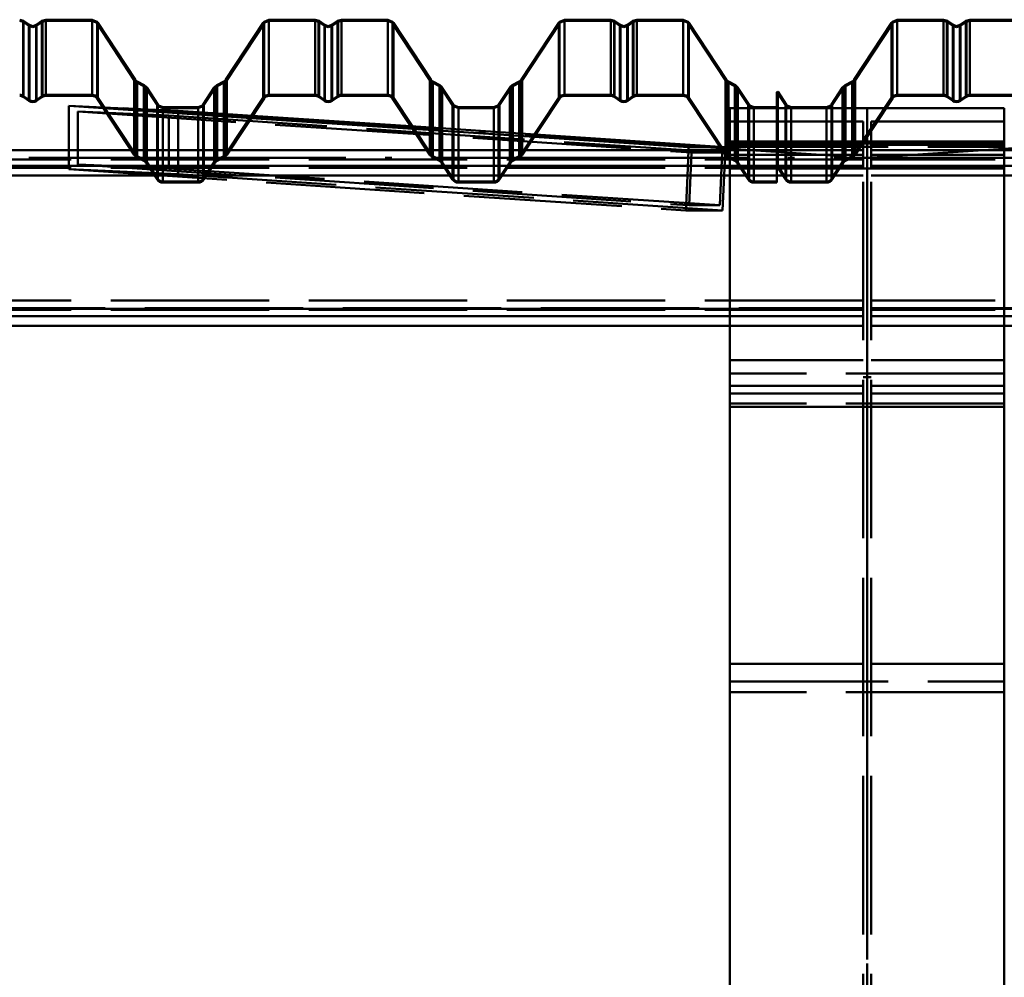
# Paper-space layout 'Layout1' of a CAD drawing. Extents: x -2 to 1033, y -36 to 596.
# Tile 86 of 256: x 152 to 171, y 489 to 507. Entities that reach past the tile are written whole.
import ezdxf

# ---------------------------------------------------------------- set-up
doc = ezdxf.new("R2010")
doc.units = 0
doc.linetypes.add('ACAD_ISO02W100', pattern=[15, 12, -3])
doc.linetypes.add('ACAD_ISO04W100', pattern=[30.5, 24, -3, 0.5, -3])
doc.layers.add('SS_PLECHY', color=7, linetype='CONTINUOUS', lineweight=50, true_color=0xb47846)
for name, color, linetype, lineweight in [('SS_SLOUPY VNITRNI', 163, 'CONTINUOUS', 50), ('SS_VAZNICE', 123, 'CONTINUOUS', 50), ('SS_ZTUŽENÍ STŘECHA', 211, 'CONTINUOUS', 50)]:
    doc.layers.add(name, color=color, linetype=linetype, lineweight=lineweight)

psp = doc.layouts.get("Layout1")

# ---------------------------------------------------------------- linework, layer by layer
at = {"layer": 'SS_PLECHY', "color": 5, "linetype": 'Continuous', "ltscale": 0.25}
for p, q in [((152.0232, 506.9804), (151.9492, 507.0036)), ((152.1341, 506.9033), (152.0232, 506.9804)), ((152.0232, 505.5582), (152.0232, 506.9804)), ((152.3702, 506.9804), (152.2594, 506.9033)), ((152.4442, 507.0036), (152.3702, 506.9804)), ((152.3702, 505.5582), (152.3702, 506.9804)), ((153.3222, 507.0036), (152.4442, 507.0036)), ((152.4442, 505.5812), (152.4442, 507.0036)), ((153.4141, 506.9653), (153.3222, 507.0036)), ((153.3222, 505.5812), (153.3222, 507.0036)), ((153.4306, 506.9449), (153.4141, 506.9653)), ((154.1374, 505.8694), (153.4306, 506.9449)), ((153.4306, 505.5231), (153.4306, 506.9449)), ((156.5608, 506.9449), (155.8541, 505.8694)), ((156.5774, 506.9653), (156.5608, 506.9449)), ((156.5608, 505.5231), (156.5608, 506.9449)), ((156.6693, 507.0036), (156.5774, 506.9653)), ((157.5472, 507.0036), (156.6693, 507.0036)), ((156.6693, 505.5812), (156.6693, 507.0036)), ((157.6212, 506.9804), (157.5472, 507.0036)), ((157.5472, 505.5812), (157.5472, 507.0036)), ((157.7321, 506.9033), (157.6212, 506.9804)), ((157.6212, 505.5582), (157.6212, 506.9804)), ((157.9682, 506.9804), (157.8574, 506.9033)), ((158.0422, 507.0036), (157.9682, 506.9804)), ((157.9682, 505.5582), (157.9682, 506.9804)), ((158.9202, 507.0036), (158.0422, 507.0036)), ((158.0422, 505.5812), (158.0422, 507.0036)), ((159.0121, 506.9653), (158.9202, 507.0036)), ((158.9202, 505.5812), (158.9202, 507.0036)), ((159.0286, 506.9449), (159.0121, 506.9653)), ((159.7354, 505.8694), (159.0286, 506.9449)), ((159.0286, 505.5231), (159.0286, 506.9449)), ((162.1588, 506.9449), (161.4521, 505.8694)), ((162.1754, 506.9653), (162.1588, 506.9449)), ((162.1588, 505.5231), (162.1588, 506.9449)), ((162.2673, 507.0036), (162.1754, 506.9653)), ((163.1452, 507.0036), (162.2673, 507.0036)), ((162.2673, 505.5812), (162.2673, 507.0036)), ((163.2192, 506.9804), (163.1452, 507.0036)), ((163.1452, 505.5812), (163.1452, 507.0036)), ((163.3301, 506.9033), (163.2192, 506.9804)), ((163.2192, 505.5582), (163.2192, 506.9804)), ((163.5662, 506.9804), (163.4554, 506.9033)), ((163.6402, 507.0036), (163.5662, 506.9804)), ((163.5662, 505.5582), (163.5662, 506.9804)), ((164.5182, 507.0036), (163.6402, 507.0036)), ((163.6402, 505.5812), (163.6402, 507.0036)), ((164.6101, 506.9653), (164.5182, 507.0036)), ((164.5182, 505.5812), (164.5182, 507.0036)), ((164.6266, 506.9449), (164.6101, 506.9653)), ((165.3334, 505.8694), (164.6266, 506.9449)), ((164.6266, 505.5231), (164.6266, 506.9449)), ((168.4632, 506.9449), (167.7564, 505.8694)), ((168.4797, 506.9653), (168.4632, 506.9449)), ((168.4632, 505.5231), (168.4632, 506.9449)), ((168.5717, 507.0036), (168.4797, 506.9653)), ((169.4496, 507.0036), (168.5717, 507.0036)), ((168.5717, 505.5812), (168.5717, 507.0036)), ((169.5236, 506.9804), (169.4496, 507.0036)), ((169.4496, 505.5812), (169.4496, 507.0036)), ((169.6345, 506.9033), (169.5236, 506.9804)), ((169.5236, 505.5582), (169.5236, 506.9804)), ((169.8706, 506.9804), (169.7597, 506.9033)), ((169.9446, 507.0036), (169.8706, 506.9804)), ((169.8706, 505.5582), (169.8706, 506.9804)), ((170.8225, 507.0036), (169.9446, 507.0036)), ((169.9446, 505.5812), (169.9446, 507.0036)), ((152.1967, 506.8836), (152.1341, 506.9033)), ((152.1341, 505.4818), (152.1341, 506.9033)), ((152.2594, 506.9033), (152.1967, 506.8836)), ((152.2594, 505.4818), (152.2594, 506.9033)), ((157.7947, 506.8836), (157.7321, 506.9033)), ((157.7321, 505.4818), (157.7321, 506.9033)), ((157.8574, 506.9033), (157.7947, 506.8836)), ((157.8574, 505.4818), (157.8574, 506.9033)), ((163.3927, 506.8836), (163.3301, 506.9033)), ((163.3301, 505.4818), (163.3301, 506.9033)), ((163.4554, 506.9033), (163.3927, 506.8836)), ((163.4554, 505.4818), (163.4554, 506.9033)), ((169.6971, 506.8836), (169.6345, 506.9033)), ((169.6345, 505.4818), (169.6345, 506.9033)), ((169.7597, 506.9033), (169.6971, 506.8836)), ((169.7597, 505.4818), (169.7597, 506.9033)), ((154.1514, 505.8521), (154.1374, 505.8694)), ((154.1374, 504.457), (154.1374, 505.8694)), ((154.1771, 505.8329), (154.1514, 505.8521)), ((154.3098, 505.7613), (154.1771, 505.8329)), ((154.1771, 504.4208), (154.1771, 505.8329)), ((155.8143, 505.8329), (155.6817, 505.7613)), ((155.84, 505.8521), (155.8143, 505.8329)), ((155.8143, 504.4208), (155.8143, 505.8329)), ((155.8541, 505.8694), (155.84, 505.8521)), ((155.8541, 504.457), (155.8541, 505.8694)), ((159.7494, 505.8521), (159.7354, 505.8694)), ((159.7354, 504.457), (159.7354, 505.8694)), ((159.7751, 505.8329), (159.7494, 505.8521)), ((159.9078, 505.7613), (159.7751, 505.8329)), ((159.7751, 504.4208), (159.7751, 505.8329)), ((161.4123, 505.8329), (161.2797, 505.7613)), ((161.438, 505.8521), (161.4123, 505.8329)), ((161.4123, 504.4208), (161.4123, 505.8329)), ((161.4521, 505.8694), (161.438, 505.8521)), ((161.4521, 504.457), (161.4521, 505.8694)), ((165.3474, 505.8521), (165.3334, 505.8694)), ((165.3334, 504.457), (165.3334, 505.8694)), ((165.3731, 505.8329), (165.3474, 505.8521)), ((165.5058, 505.7613), (165.3731, 505.8329)), ((165.3731, 504.4208), (165.3731, 505.8329)), ((167.7167, 505.8329), (167.584, 505.7613)), ((167.7424, 505.8521), (167.7167, 505.8329)), ((167.7167, 504.4208), (167.7167, 505.8329)), ((167.7564, 505.8694), (167.7424, 505.8521)), ((167.7564, 504.457), (167.7564, 505.8694)), ((154.3402, 505.7386), (154.3098, 505.7613)), ((154.3098, 504.3498), (154.3098, 505.7613)), ((154.3567, 505.7182), (154.3402, 505.7386)), ((154.5685, 505.3959), (154.3567, 505.7182)), ((154.3567, 504.3071), (154.3567, 505.7182)), ((155.6347, 505.7182), (155.423, 505.3959)), ((155.6513, 505.7386), (155.6347, 505.7182)), ((155.6347, 504.3071), (155.6347, 505.7182)), ((155.6817, 505.7613), (155.6513, 505.7386)), ((155.6817, 504.3498), (155.6817, 505.7613)), ((159.9382, 505.7386), (159.9078, 505.7613)), ((159.9078, 504.3498), (159.9078, 505.7613)), ((159.9547, 505.7182), (159.9382, 505.7386)), ((160.1665, 505.3959), (159.9547, 505.7182)), ((159.9547, 504.3071), (159.9547, 505.7182)), ((161.2327, 505.7182), (161.021, 505.3959)), ((161.2493, 505.7386), (161.2327, 505.7182)), ((161.2327, 504.3071), (161.2327, 505.7182)), ((161.2797, 505.7613), (161.2493, 505.7386)), ((161.2797, 504.3498), (161.2797, 505.7613)), ((165.5362, 505.7386), (165.5058, 505.7613)), ((165.5058, 504.3498), (165.5058, 505.7613)), ((165.5527, 505.7182), (165.5362, 505.7386)), ((165.7645, 505.3959), (165.5527, 505.7182)), ((165.5527, 504.3071), (165.5527, 505.7182)), ((166.3084, 505.6431), (166.2917, 505.632)), ((166.2917, 505.632), (166.2917, 504.2217)), ((166.4708, 505.3959), (166.3084, 505.6431)), ((166.3084, 504.2327), (166.3084, 505.6431)), ((167.5371, 505.7182), (167.3253, 505.3959)), ((167.5536, 505.7386), (167.5371, 505.7182)), ((167.5371, 504.3071), (167.5371, 505.7182)), ((167.584, 505.7613), (167.5536, 505.7386)), ((167.584, 504.3498), (167.584, 505.7613)), ((152.0119, 505.5418), (152.1227, 505.4654)), ((152.0232, 505.5582), (152.1341, 505.4818)), ((152.2594, 505.4818), (152.3702, 505.5582)), ((152.2707, 505.4654), (152.3816, 505.5418)), ((152.4442, 505.5812), (153.3222, 505.5812)), ((152.4442, 505.5613), (153.3222, 505.5613)), ((153.414, 505.5121), (154.1207, 504.446)), ((153.4306, 505.5231), (154.1374, 504.457)), ((155.8541, 504.457), (156.5608, 505.5231)), ((155.8707, 504.446), (156.5775, 505.5121)), ((156.6693, 505.5812), (157.5472, 505.5812)), ((156.6693, 505.5613), (157.5472, 505.5613)), ((157.6099, 505.5418), (157.7207, 505.4654)), ((157.6212, 505.5582), (157.7321, 505.4818)), ((157.8574, 505.4818), (157.9682, 505.5582)), ((157.8687, 505.4654), (157.9796, 505.5418)), ((158.0422, 505.5812), (158.9202, 505.5812)), ((158.0422, 505.5613), (158.9202, 505.5613)), ((159.012, 505.5121), (159.7187, 504.446)), ((159.0286, 505.5231), (159.7354, 504.457)), ((161.4521, 504.457), (162.1588, 505.5231)), ((161.4687, 504.446), (162.1755, 505.5121)), ((162.2673, 505.5812), (163.1452, 505.5812)), ((162.2673, 505.5613), (163.1452, 505.5613)), ((163.2079, 505.5418), (163.3187, 505.4654)), ((163.2192, 505.5582), (163.3301, 505.4818)), ((163.4554, 505.4818), (163.5662, 505.5582)), ((163.4667, 505.4654), (163.5776, 505.5418)), ((163.6402, 505.5812), (164.5182, 505.5812)), ((163.6402, 505.5613), (164.5182, 505.5613)), ((164.61, 505.5121), (165.3167, 504.446)), ((164.6266, 505.5231), (165.3334, 504.457)), ((167.7564, 504.457), (168.4632, 505.5231)), ((167.7731, 504.446), (168.4798, 505.5121)), ((168.5717, 505.5812), (169.4496, 505.5812)), ((168.5717, 505.5613), (169.4496, 505.5613)), ((169.5122, 505.5418), (169.6231, 505.4654)), ((169.5236, 505.5582), (169.6345, 505.4818)), ((169.7597, 505.4818), (169.8706, 505.5582)), ((169.7711, 505.4654), (169.8819, 505.5418)), ((169.9446, 505.5812), (170.8225, 505.5812)), ((169.9446, 505.5613), (170.8225, 505.5613)), ((154.5825, 505.3787), (154.5685, 505.3959)), ((154.5685, 503.9877), (154.5685, 505.3959)), ((154.6603, 505.3463), (154.5825, 505.3787)), ((155.3312, 505.3463), (154.6603, 505.3463)), ((154.6603, 503.9385), (154.6603, 505.3463)), ((155.4089, 505.3787), (155.3312, 505.3463)), ((155.3312, 503.9385), (155.3312, 505.3463)), ((155.423, 505.3959), (155.4089, 505.3787)), ((155.423, 503.9877), (155.423, 505.3959)), ((160.1805, 505.3787), (160.1665, 505.3959)), ((160.1665, 503.9877), (160.1665, 505.3959)), ((160.2583, 505.3463), (160.1805, 505.3787)), ((160.9292, 505.3463), (160.2583, 505.3463)), ((160.2583, 503.9385), (160.2583, 505.3463)), ((161.0069, 505.3787), (160.9292, 505.3463)), ((160.9292, 503.9385), (160.9292, 505.3463)), ((161.021, 505.3959), (161.0069, 505.3787)), ((161.021, 503.9877), (161.021, 505.3959)), ((165.7785, 505.3787), (165.7645, 505.3959)), ((165.7645, 503.9877), (165.7645, 505.3959)), ((165.8563, 505.3463), (165.7785, 505.3787)), ((166.2917, 505.3463), (165.8563, 505.3463)), ((165.8563, 505.3463), (165.8563, 503.9385)), ((166.4849, 505.3787), (166.4708, 505.3959)), ((166.4708, 503.9877), (166.4708, 505.3959)), ((166.5627, 505.3463), (166.4849, 505.3787)), ((167.2335, 505.3463), (166.5627, 505.3463)), ((166.5627, 503.9385), (166.5627, 505.3463)), ((167.3113, 505.3787), (167.2335, 505.3463)), ((167.2335, 503.9385), (167.2335, 505.3463)), ((167.3253, 505.3959), (167.3113, 505.3787)), ((167.3253, 503.9877), (167.3253, 505.3959)), ((154.1677, 504.4033), (154.3003, 504.3323)), ((154.1771, 504.4208), (154.3098, 504.3498)), ((155.6817, 504.3498), (155.8143, 504.4208)), ((155.6911, 504.3323), (155.8238, 504.4033)), ((159.7657, 504.4033), (159.8983, 504.3323)), ((159.7751, 504.4208), (159.9078, 504.3498)), ((161.2797, 504.3498), (161.4123, 504.4208)), ((161.2891, 504.3323), (161.4218, 504.4033)), ((165.3637, 504.4033), (165.4963, 504.3323)), ((165.3731, 504.4208), (165.5058, 504.3498)), ((167.584, 504.3498), (167.7167, 504.4208)), ((167.5935, 504.3323), (167.7262, 504.4033)), ((154.3401, 504.2961), (154.5518, 503.9767)), ((154.3567, 504.3071), (154.5685, 503.9877)), ((155.423, 503.9877), (155.6347, 504.3071)), ((155.4396, 503.9767), (155.6514, 504.2961)), ((159.9381, 504.2961), (160.1498, 503.9767)), ((159.9547, 504.3071), (160.1665, 503.9877)), ((161.021, 503.9877), (161.2327, 504.3071)), ((161.0376, 503.9767), (161.2494, 504.2961)), ((165.5361, 504.2961), (165.7478, 503.9767)), ((165.5527, 504.3071), (165.7645, 503.9877)), ((166.2917, 504.2217), (166.3084, 504.2327)), ((166.2917, 504.2217), (166.2917, 503.9385)), ((166.2917, 504.2217), (166.4542, 503.9767)), ((166.3084, 504.2327), (166.4708, 503.9877)), ((167.3253, 503.9877), (167.5371, 504.3071)), ((167.342, 503.9767), (167.5538, 504.2961)), ((154.6603, 503.9385), (155.3312, 503.9385)), ((154.6603, 503.9186), (155.3312, 503.9186)), ((160.2583, 503.9385), (160.9292, 503.9385)), ((160.2583, 503.9186), (160.9292, 503.9186)), ((165.8563, 503.9385), (166.2917, 503.9385)), ((165.8563, 503.9186), (166.2917, 503.9186)), ((166.2917, 503.9385), (166.2917, 503.9186)), ((166.5627, 503.9385), (167.2335, 503.9385)), ((166.5627, 503.9186), (167.2335, 503.9186))]:
    psp.add_line(p, q, dxfattribs=at)
at = {"layer": 'SS_PLECHY', "color": 5, "linetype": 'ACAD_ISO02W100', "ltscale": 0.25}
for p, q in [((152.0119, 506.9638), (151.9492, 506.9835)), ((152.1227, 506.8867), (152.0119, 506.9638)), ((152.0119, 506.9638), (152.0119, 505.5418)), ((152.3816, 506.9638), (152.2707, 506.8867)), ((152.4442, 506.9835), (152.3816, 506.9638)), ((152.3816, 506.9638), (152.3816, 505.5418)), ((153.3222, 506.9835), (152.4442, 506.9835)), ((153.3999, 506.9511), (153.3222, 506.9835)), ((153.414, 506.9339), (153.3999, 506.9511)), ((154.1207, 505.8583), (153.414, 506.9339)), ((153.414, 506.9339), (153.414, 505.5121)), ((156.5775, 506.9339), (155.8707, 505.8583)), ((156.5915, 506.9511), (156.5775, 506.9339)), ((156.5775, 506.9339), (156.5775, 505.5121)), ((156.6693, 506.9835), (156.5915, 506.9511)), ((157.5472, 506.9835), (156.6693, 506.9835)), ((157.6099, 506.9638), (157.5472, 506.9835)), ((157.7207, 506.8867), (157.6099, 506.9638)), ((157.6099, 506.9638), (157.6099, 505.5418)), ((157.9796, 506.9638), (157.8687, 506.8867)), ((158.0422, 506.9835), (157.9796, 506.9638)), ((157.9796, 506.9638), (157.9796, 505.5418)), ((158.9202, 506.9835), (158.0422, 506.9835)), ((158.9979, 506.9511), (158.9202, 506.9835)), ((159.012, 506.9339), (158.9979, 506.9511)), ((159.7187, 505.8583), (159.012, 506.9339)), ((159.012, 506.9339), (159.012, 505.5121)), ((162.1755, 506.9339), (161.4687, 505.8583)), ((162.1895, 506.9511), (162.1755, 506.9339)), ((162.1755, 506.9339), (162.1755, 505.5121)), ((162.2673, 506.9835), (162.1895, 506.9511)), ((163.1452, 506.9835), (162.2673, 506.9835)), ((163.2079, 506.9638), (163.1452, 506.9835)), ((163.3187, 506.8867), (163.2079, 506.9638)), ((163.2079, 506.9638), (163.2079, 505.5418)), ((163.5776, 506.9638), (163.4667, 506.8867)), ((163.6402, 506.9835), (163.5776, 506.9638)), ((163.5776, 506.9638), (163.5776, 505.5418)), ((164.5182, 506.9835), (163.6402, 506.9835)), ((164.5959, 506.9511), (164.5182, 506.9835)), ((164.61, 506.9339), (164.5959, 506.9511)), ((165.3167, 505.8583), (164.61, 506.9339)), ((164.61, 506.9339), (164.61, 505.5121)), ((168.4798, 506.9339), (167.7731, 505.8583)), ((168.4939, 506.9511), (168.4798, 506.9339)), ((168.4798, 506.9339), (168.4798, 505.5121)), ((168.5717, 506.9835), (168.4939, 506.9511)), ((169.4496, 506.9835), (168.5717, 506.9835)), ((169.5122, 506.9638), (169.4496, 506.9835)), ((169.6231, 506.8867), (169.5122, 506.9638)), ((169.5122, 506.9638), (169.5122, 505.5418)), ((169.8819, 506.9638), (169.7711, 506.8867)), ((169.9446, 506.9835), (169.8819, 506.9638)), ((169.8819, 506.9638), (169.8819, 505.5418)), ((170.8225, 506.9835), (169.9446, 506.9835)), ((152.1967, 506.8635), (152.1227, 506.8867)), ((152.1227, 506.8867), (152.1227, 505.4654)), ((152.2707, 506.8867), (152.1967, 506.8635)), ((152.2707, 506.8867), (152.2707, 505.4654)), ((157.7947, 506.8635), (157.7207, 506.8867)), ((157.7207, 506.8867), (157.7207, 505.4654)), ((157.8687, 506.8867), (157.7947, 506.8635)), ((157.8687, 506.8867), (157.8687, 505.4654)), ((163.3927, 506.8635), (163.3187, 506.8867)), ((163.3187, 506.8867), (163.3187, 505.4654)), ((163.4667, 506.8867), (163.3927, 506.8635)), ((163.4667, 506.8867), (163.4667, 505.4654)), ((169.6971, 506.8635), (169.6231, 506.8867)), ((169.6231, 506.8867), (169.6231, 505.4654)), ((169.7711, 506.8867), (169.6971, 506.8635)), ((169.7711, 506.8867), (169.7711, 505.4654)), ((154.1373, 505.8379), (154.1207, 505.8583)), ((154.1207, 505.8583), (154.1207, 504.446)), ((154.1677, 505.8152), (154.1373, 505.8379)), ((154.3003, 505.7436), (154.1677, 505.8152)), ((154.1677, 505.8152), (154.1677, 504.4033)), ((155.8238, 505.8152), (155.6911, 505.7436)), ((155.8542, 505.8379), (155.8238, 505.8152)), ((155.8238, 505.8152), (155.8238, 504.4033)), ((155.8707, 505.8583), (155.8542, 505.8379)), ((155.8707, 505.8583), (155.8707, 504.446)), ((159.7353, 505.8379), (159.7187, 505.8583)), ((159.7187, 505.8583), (159.7187, 504.446)), ((159.7657, 505.8152), (159.7353, 505.8379)), ((159.8983, 505.7436), (159.7657, 505.8152)), ((159.7657, 505.8152), (159.7657, 504.4033)), ((161.4218, 505.8152), (161.2891, 505.7436)), ((161.4522, 505.8379), (161.4218, 505.8152)), ((161.4218, 505.8152), (161.4218, 504.4033)), ((161.4687, 505.8583), (161.4522, 505.8379)), ((161.4687, 505.8583), (161.4687, 504.446)), ((165.3333, 505.8379), (165.3167, 505.8583)), ((165.3167, 505.8583), (165.3167, 504.446)), ((165.3637, 505.8152), (165.3333, 505.8379)), ((165.4963, 505.7436), (165.3637, 505.8152)), ((165.3637, 505.8152), (165.3637, 504.4033)), ((167.7262, 505.8152), (167.5935, 505.7436)), ((167.7565, 505.8379), (167.7262, 505.8152)), ((167.7262, 505.8152), (167.7262, 504.4033)), ((167.7731, 505.8583), (167.7565, 505.8379)), ((167.7731, 505.8583), (167.7731, 504.446)), ((154.326, 505.7244), (154.3003, 505.7436)), ((154.3003, 505.7436), (154.3003, 504.3323)), ((154.3401, 505.7071), (154.326, 505.7244)), ((154.5518, 505.3849), (154.3401, 505.7071)), ((154.3401, 505.7071), (154.3401, 504.2961)), ((155.6514, 505.7071), (155.4396, 505.3849)), ((155.6654, 505.7244), (155.6514, 505.7071)), ((155.6514, 505.7071), (155.6514, 504.2961)), ((155.6911, 505.7436), (155.6654, 505.7244)), ((155.6911, 505.7436), (155.6911, 504.3323)), ((159.924, 505.7244), (159.8983, 505.7436)), ((159.8983, 505.7436), (159.8983, 504.3323)), ((159.9381, 505.7071), (159.924, 505.7244)), ((160.1498, 505.3849), (159.9381, 505.7071)), ((159.9381, 505.7071), (159.9381, 504.2961)), ((161.2494, 505.7071), (161.0376, 505.3849)), ((161.2634, 505.7244), (161.2494, 505.7071)), ((161.2494, 505.7071), (161.2494, 504.2961)), ((161.2891, 505.7436), (161.2634, 505.7244)), ((161.2891, 505.7436), (161.2891, 504.3323)), ((165.522, 505.7244), (165.4963, 505.7436)), ((165.4963, 505.7436), (165.4963, 504.3323)), ((165.5361, 505.7071), (165.522, 505.7244)), ((165.7478, 505.3849), (165.5361, 505.7071)), ((165.5361, 505.7071), (165.5361, 504.2961)), ((166.4542, 505.3849), (166.2917, 505.632)), ((167.5538, 505.7071), (167.342, 505.3849)), ((167.5678, 505.7244), (167.5538, 505.7071)), ((167.5538, 505.7071), (167.5538, 504.2961)), ((167.5935, 505.7436), (167.5678, 505.7244)), ((167.5935, 505.7436), (167.5935, 504.3323)), ((152.4442, 505.5613), (152.4442, 505.5812)), ((153.3222, 505.5613), (153.3222, 505.5812)), ((156.6693, 505.5613), (156.6693, 505.5812)), ((157.5472, 505.5613), (157.5472, 505.5812)), ((158.0422, 505.5613), (158.0422, 505.5812)), ((158.9202, 505.5613), (158.9202, 505.5812)), ((162.2673, 505.5613), (162.2673, 505.5812)), ((163.1452, 505.5613), (163.1452, 505.5812)), ((163.6402, 505.5613), (163.6402, 505.5812)), ((164.5182, 505.5613), (164.5182, 505.5812)), ((168.5717, 505.5613), (168.5717, 505.5812)), ((169.4496, 505.5613), (169.4496, 505.5812)), ((169.9446, 505.5613), (169.9446, 505.5812)), ((154.5684, 505.3645), (154.5518, 505.3849)), ((154.5518, 505.3849), (154.5518, 503.9767)), ((154.6603, 505.3262), (154.5684, 505.3645)), ((155.3312, 505.3262), (154.6603, 505.3262)), ((155.4231, 505.3645), (155.3312, 505.3262)), ((155.4396, 505.3849), (155.4231, 505.3645)), ((155.4396, 505.3849), (155.4396, 503.9767)), ((160.1664, 505.3645), (160.1498, 505.3849)), ((160.1498, 505.3849), (160.1498, 503.9767)), ((160.2583, 505.3262), (160.1664, 505.3645)), ((160.9292, 505.3262), (160.2583, 505.3262)), ((161.0211, 505.3645), (160.9292, 505.3262)), ((161.0376, 505.3849), (161.0211, 505.3645)), ((161.0376, 505.3849), (161.0376, 503.9767)), ((165.7644, 505.3645), (165.7478, 505.3849)), ((165.7478, 505.3849), (165.7478, 503.9767)), ((165.8563, 505.3262), (165.7644, 505.3645)), ((166.4707, 505.3645), (166.4542, 505.3849)), ((166.4542, 505.3849), (166.4542, 503.9767)), ((166.5627, 505.3262), (166.4707, 505.3645)), ((167.3254, 505.3645), (167.2335, 505.3262)), ((167.342, 505.3849), (167.3254, 505.3645)), ((167.342, 505.3849), (167.342, 503.9767)), ((154.6603, 503.9186), (154.6603, 503.9385)), ((155.3312, 503.9186), (155.3312, 503.9385)), ((160.2583, 503.9186), (160.2583, 503.9385)), ((160.9292, 503.9186), (160.9292, 503.9385)), ((165.8563, 503.9385), (165.8563, 503.9186)), ((166.5627, 503.9186), (166.5627, 503.9385)), ((167.2335, 503.9186), (167.2335, 503.9385))]:
    psp.add_line(p, q, dxfattribs=at)
at = {"layer": 'SS_PLECHY', "color": 5, "linetype": 'Continuous', "ltscale": 0.25, "extrusion": (-1.24191e-12, 0.093704, -0.9956)}
psp.add_arc((-151.9492, 503.2279, 47.3626), 0.13, 90, 124.70088, dxfattribs=at)
at = {"layer": 'SS_PLECHY', "color": 5, "linetype": 'Continuous', "ltscale": 0.25, "extrusion": (-7.10781e-13, 0.093704, -0.9956)}
psp.add_arc((-151.9492, 503.2279, 47.3626), 0.11, 90, 124.70088, dxfattribs=at)
at = {"layer": 'SS_PLECHY', "color": 5, "linetype": 'Continuous', "ltscale": 0.25, "extrusion": (-6.34508e-13, -0.093704, 0.9956)}
psp.add_arc((152.1967, 503.3474, -47.3739), 0.13, 235.29912, 304.70088, dxfattribs=at)
at = {"layer": 'SS_PLECHY', "color": 5, "linetype": 'Continuous', "ltscale": 0.25, "extrusion": (-1.46238e-12, -0.093704, 0.9956)}
psp.add_arc((152.1967, 503.3474, -47.3739), 0.11, 235.29912, 304.70088, dxfattribs=at)
at = {"layer": 'SS_PLECHY', "color": 5, "linetype": 'Continuous', "ltscale": 0.25, "extrusion": (8.45266e-13, 0.093704, -0.9956)}
psp.add_arc((-152.4442, 503.2279, 47.3626), 0.13, 55.29912, 90, dxfattribs=at)
at = {"layer": 'SS_PLECHY', "color": 5, "linetype": 'Continuous', "ltscale": 0.25, "extrusion": (1.1396e-12, 0.093704, -0.9956)}
psp.add_arc((-152.4442, 503.2279, 47.3626), 0.11, 55.29912, 90, dxfattribs=at)
at = {"layer": 'SS_PLECHY', "color": 5, "linetype": 'Continuous', "ltscale": 0.25, "extrusion": (-1.05024e-12, 0.093704, -0.9956)}
psp.add_arc((-153.3222, 503.2279, 47.3626), 0.13, 90, 146.57519, dxfattribs=at)
at = {"layer": 'SS_PLECHY', "color": 5, "linetype": 'Continuous', "ltscale": 0.25, "extrusion": (-1.1866e-12, 0.093704, -0.9956)}
psp.add_arc((-153.3222, 503.2279, 47.3626), 0.11, 90, 146.57519, dxfattribs=at)
at = {"layer": 'SS_PLECHY', "color": 5, "linetype": 'Continuous', "ltscale": 0.25, "extrusion": (2.90214e-12, 0.093704, -0.9956)}
psp.add_arc((-156.6693, 503.2279, 47.3626), 0.13, 33.42481, 90, dxfattribs=at)
at = {"layer": 'SS_PLECHY', "color": 5, "linetype": 'Continuous', "ltscale": 0.25, "extrusion": (2.96603e-12, 0.093704, -0.9956)}
psp.add_arc((-156.6693, 503.2279, 47.3626), 0.11, 33.42481, 90, dxfattribs=at)
at = {"layer": 'SS_PLECHY', "color": 5, "linetype": 'Continuous', "ltscale": 0.25, "extrusion": (-1.50306e-12, 0.093704, -0.9956)}
psp.add_arc((-157.5472, 503.2279, 47.3626), 0.13, 90, 124.70088, dxfattribs=at)
at = {"layer": 'SS_PLECHY', "color": 5, "linetype": 'Continuous', "ltscale": 0.25, "extrusion": (-1.01938e-12, 0.093704, -0.9956)}
psp.add_arc((-157.5472, 503.2279, 47.3626), 0.11, 90, 124.70088, dxfattribs=at)
at = {"layer": 'SS_PLECHY', "color": 5, "linetype": 'Continuous', "ltscale": 0.25, "extrusion": (-1.46873e-12, -0.093704, 0.9956)}
psp.add_arc((157.7947, 503.3474, -47.3739), 0.13, 235.29912, 304.70088, dxfattribs=at)
at = {"layer": 'SS_PLECHY', "color": 5, "linetype": 'Continuous', "ltscale": 0.25, "extrusion": (-1.72078e-12, -0.093704, 0.9956)}
psp.add_arc((157.7947, 503.3474, -47.3739), 0.11, 235.29912, 304.70088, dxfattribs=at)
at = {"layer": 'SS_PLECHY', "color": 5, "linetype": 'Continuous', "ltscale": 0.25, "extrusion": (1.381e-12, 0.093704, -0.9956)}
psp.add_arc((-158.0422, 503.2279, 47.3626), 0.13, 55.29912, 90, dxfattribs=at)
at = {"layer": 'SS_PLECHY', "color": 5, "linetype": 'Continuous', "ltscale": 0.25, "extrusion": (1.40439e-12, 0.093704, -0.9956)}
psp.add_arc((-158.0422, 503.2279, 47.3626), 0.11, 55.29912, 90, dxfattribs=at)
at = {"layer": 'SS_PLECHY', "color": 5, "linetype": 'Continuous', "ltscale": 0.25, "extrusion": (-1.39646e-12, 0.093704, -0.9956)}
psp.add_arc((-158.9202, 503.2279, 47.3626), 0.13, 90, 146.57519, dxfattribs=at)
at = {"layer": 'SS_PLECHY', "color": 5, "linetype": 'Continuous', "ltscale": 0.25, "extrusion": (-1.60218e-12, 0.093704, -0.9956)}
psp.add_arc((-158.9202, 503.2279, 47.3626), 0.11, 90, 146.57519, dxfattribs=at)
at = {"layer": 'SS_PLECHY', "color": 5, "linetype": 'Continuous', "ltscale": 0.25, "extrusion": (3.56327e-12, 0.093704, -0.9956)}
psp.add_arc((-162.2673, 503.2279, 47.3626), 0.13, 33.42481, 90, dxfattribs=at)
at = {"layer": 'SS_PLECHY', "color": 5, "linetype": 'Continuous', "ltscale": 0.25, "extrusion": (3.73532e-12, 0.093704, -0.9956)}
psp.add_arc((-162.2673, 503.2279, 47.3626), 0.11, 33.42481, 90, dxfattribs=at)
at = {"layer": 'SS_PLECHY', "color": 5, "linetype": 'Continuous', "ltscale": 0.25, "extrusion": (-1.7683e-12, 0.093704, -0.9956)}
psp.add_arc((-163.1452, 503.2279, 47.3626), 0.13, 90, 124.70088, dxfattribs=at)
at = {"layer": 'SS_PLECHY', "color": 5, "linetype": 'Continuous', "ltscale": 0.25, "extrusion": (-1.33285e-12, 0.093704, -0.9956)}
psp.add_arc((-163.1452, 503.2279, 47.3626), 0.11, 90, 124.70088, dxfattribs=at)
at = {"layer": 'SS_PLECHY', "color": 5, "linetype": 'Continuous', "ltscale": 0.25, "extrusion": (-1.61288e-12, -0.093704, 0.9956)}
psp.add_arc((163.3927, 503.3474, -47.3739), 0.13, 235.29912, 304.70088, dxfattribs=at)
at = {"layer": 'SS_PLECHY', "color": 5, "linetype": 'Continuous', "ltscale": 0.25, "extrusion": (-1.8909e-12, -0.093704, 0.9956)}
psp.add_arc((163.3927, 503.3474, -47.3739), 0.11, 235.29912, 304.70088, dxfattribs=at)
at = {"layer": 'SS_PLECHY', "color": 5, "linetype": 'Continuous', "ltscale": 0.25, "extrusion": (1.7683e-12, 0.093704, -0.9956)}
psp.add_arc((-163.6402, 503.2279, 47.3626), 0.13, 55.29912, 90, dxfattribs=at)
at = {"layer": 'SS_PLECHY', "color": 5, "linetype": 'Continuous', "ltscale": 0.25, "extrusion": (1.3383e-12, 0.093704, -0.9956)}
psp.add_arc((-163.6402, 503.2279, 47.3626), 0.11, 55.29912, 90, dxfattribs=at)
at = {"layer": 'SS_PLECHY', "color": 5, "linetype": 'Continuous', "ltscale": 0.25, "extrusion": (-1.7481e-12, 0.093704, -0.9956)}
psp.add_arc((-164.5182, 503.2279, 47.3626), 0.13, 90, 146.57519, dxfattribs=at)
at = {"layer": 'SS_PLECHY', "color": 5, "linetype": 'Continuous', "ltscale": 0.25, "extrusion": (-2.01135e-12, 0.093704, -0.9956)}
psp.add_arc((-164.5182, 503.2279, 47.3626), 0.11, 90, 146.57519, dxfattribs=at)
at = {"layer": 'SS_PLECHY', "color": 5, "linetype": 'Continuous', "ltscale": 0.25, "extrusion": (1.15611e-12, 0.093704, -0.9956)}
psp.add_arc((-168.5717, 503.2279, 47.3626), 0.13, 33.42481, 90, dxfattribs=at)
at = {"layer": 'SS_PLECHY', "color": 5, "linetype": 'Continuous', "ltscale": 0.25, "extrusion": (8.90479e-13, 0.093704, -0.9956)}
psp.add_arc((-168.5717, 503.2279, 47.3626), 0.11, 33.42481, 90, dxfattribs=at)
at = {"layer": 'SS_PLECHY', "color": 5, "linetype": 'Continuous', "ltscale": 0.25, "extrusion": (-7.59061e-13, 0.093704, -0.9956)}
psp.add_arc((-169.4496, 503.2279, 47.3626), 0.13, 90, 124.70088, dxfattribs=at)
at = {"layer": 'SS_PLECHY', "color": 5, "linetype": 'Continuous', "ltscale": 0.25, "extrusion": (-1.9155e-13, 0.093704, -0.9956)}
psp.add_arc((-169.4496, 503.2279, 47.3626), 0.11, 90, 124.70088, dxfattribs=at)
at = {"layer": 'SS_PLECHY', "color": 5, "linetype": 'Continuous', "ltscale": 0.25, "extrusion": (-6.43075e-13, -0.093704, 0.9956)}
psp.add_arc((169.6971, 503.3474, -47.3739), 0.13, 235.29912, 304.70088, dxfattribs=at)
at = {"layer": 'SS_PLECHY', "color": 5, "linetype": 'Continuous', "ltscale": 0.25, "extrusion": (-7.49617e-13, -0.093704, 0.9956)}
psp.add_arc((169.6971, 503.3474, -47.3739), 0.11, 235.29912, 304.70088, dxfattribs=at)
at = {"layer": 'SS_PLECHY', "color": 5, "linetype": 'Continuous', "ltscale": 0.25, "extrusion": (7.59061e-13, 0.093704, -0.9956)}
psp.add_arc((-169.9446, 503.2279, 47.3626), 0.13, 55.29912, 90, dxfattribs=at)
at = {"layer": 'SS_PLECHY', "color": 5, "linetype": 'Continuous', "ltscale": 0.25, "extrusion": (2.48437e-13, 0.093704, -0.9956)}
psp.add_arc((-169.9446, 503.2279, 47.3626), 0.11, 55.29912, 90, dxfattribs=at)
at = {"layer": 'SS_PLECHY', "color": 5, "linetype": 'Continuous', "ltscale": 0.25, "extrusion": (1.08432e-12, -0.093704, 0.9956)}
psp.add_arc((154.2292, 502.2975, -47.2751), 0.13, 213.42481, 241.736, dxfattribs=at)
at = {"layer": 'SS_PLECHY', "color": 5, "linetype": 'Continuous', "ltscale": 0.25, "extrusion": (1.07676e-12, -0.093704, 0.9956)}
psp.add_arc((154.2292, 502.2975, -47.2751), 0.11, 213.42481, 241.736, dxfattribs=at)
at = {"layer": 'SS_PLECHY', "color": 5, "linetype": 'Continuous', "ltscale": 0.25, "extrusion": (1.4135e-12, 0.093704, -0.9956)}
psp.add_arc((-154.2482, 502.0173, 47.2487), 0.11, 118.264, 146.57519, dxfattribs=at)
at = {"layer": 'SS_PLECHY', "color": 5, "linetype": 'Continuous', "ltscale": 0.25, "extrusion": (1.56751e-12, 0.093704, -0.9956)}
psp.add_arc((-154.2482, 502.0173, 47.2487), 0.13, 118.264, 146.57519, dxfattribs=at)
at = {"layer": 'SS_PLECHY', "color": 5, "linetype": 'Continuous', "ltscale": 0.25, "extrusion": (-1.14186e-12, 0.093704, -0.9956)}
psp.add_arc((-155.7432, 502.0173, 47.2487), 0.13, 33.42481, 61.736, dxfattribs=at)
at = {"layer": 'SS_PLECHY', "color": 5, "linetype": 'Continuous', "ltscale": 0.25, "extrusion": (-1.57833e-12, 0.093704, -0.9956)}
psp.add_arc((-155.7432, 502.0173, 47.2487), 0.11, 33.42481, 61.736, dxfattribs=at)
at = {"layer": 'SS_PLECHY', "color": 5, "linetype": 'Continuous', "ltscale": 0.25, "extrusion": (-4.73028e-13, -0.093704, 0.9956)}
psp.add_arc((155.7622, 502.2975, -47.2751), 0.11, 298.264, 326.57519, dxfattribs=at)
at = {"layer": 'SS_PLECHY', "color": 5, "linetype": 'Continuous', "ltscale": 0.25, "extrusion": (-7.96969e-13, -0.093704, 0.9956)}
psp.add_arc((155.7622, 502.2975, -47.2751), 0.13, 298.264, 326.57519, dxfattribs=at)
at = {"layer": 'SS_PLECHY', "color": 5, "linetype": 'Continuous', "ltscale": 0.25, "extrusion": (4.23182e-13, -0.093704, 0.9956)}
psp.add_arc((159.8272, 502.2975, -47.2751), 0.13, 213.42481, 241.736, dxfattribs=at)
at = {"layer": 'SS_PLECHY', "color": 5, "linetype": 'Continuous', "ltscale": 0.25, "extrusion": (2.954e-13, -0.093704, 0.9956)}
psp.add_arc((159.8272, 502.2975, -47.2751), 0.11, 213.42481, 241.736, dxfattribs=at)
at = {"layer": 'SS_PLECHY', "color": 5, "linetype": 'Continuous', "ltscale": 0.25, "extrusion": (8.17763e-13, 0.093704, -0.9956)}
psp.add_arc((-159.8462, 502.0173, 47.2487), 0.11, 118.264, 146.57519, dxfattribs=at)
at = {"layer": 'SS_PLECHY', "color": 5, "linetype": 'Continuous', "ltscale": 0.25, "extrusion": (1.10351e-12, 0.093704, -0.9956)}
psp.add_arc((-159.8462, 502.0173, 47.2487), 0.13, 118.264, 146.57519, dxfattribs=at)
at = {"layer": 'SS_PLECHY', "color": 5, "linetype": 'Continuous', "ltscale": 0.25, "extrusion": (-4.0875e-13, 0.093704, -0.9956)}
psp.add_arc((-161.3412, 502.0173, 47.2487), 0.13, 33.42481, 61.736, dxfattribs=at)
at = {"layer": 'SS_PLECHY', "color": 5, "linetype": 'Continuous', "ltscale": 0.25, "extrusion": (-8.09048e-13, 0.093704, -0.9956)}
psp.add_arc((-161.3412, 502.0173, 47.2487), 0.11, 33.42481, 61.736, dxfattribs=at)
at = {"layer": 'SS_PLECHY', "color": 5, "linetype": 'Continuous', "ltscale": 0.25, "extrusion": (1.22737e-13, -0.093704, 0.9956)}
psp.add_arc((161.3602, 502.2975, -47.2751), 0.11, 298.264, 326.57519, dxfattribs=at)
at = {"layer": 'SS_PLECHY', "color": 5, "linetype": 'Continuous', "ltscale": 0.25, "extrusion": (-2.9285e-13, -0.093704, 0.9956)}
psp.add_arc((161.3602, 502.2975, -47.2751), 0.13, 298.264, 326.57519, dxfattribs=at)
at = {"layer": 'SS_PLECHY', "color": 5, "linetype": 'Continuous', "ltscale": 0.25, "extrusion": (-2.37979e-13, -0.093704, 0.9956)}
psp.add_arc((165.4252, 502.2975, -47.2751), 0.13, 213.42481, 241.736, dxfattribs=at)
at = {"layer": 'SS_PLECHY', "color": 5, "linetype": 'Continuous', "ltscale": 0.25, "extrusion": (-5.40536e-13, -0.093704, 0.9956)}
psp.add_arc((165.4252, 502.2975, -47.2751), 0.11, 213.42481, 241.736, dxfattribs=at)
at = {"layer": 'SS_PLECHY', "color": 5, "linetype": 'Continuous', "ltscale": 0.25, "extrusion": (2.12668e-13, 0.093704, -0.9956)}
psp.add_arc((-165.4442, 502.0173, 47.2487), 0.11, 118.264, 146.57519, dxfattribs=at)
at = {"layer": 'SS_PLECHY', "color": 5, "linetype": 'Continuous', "ltscale": 0.25, "extrusion": (5.83582e-13, 0.093704, -0.9956)}
psp.add_arc((-165.4442, 502.0173, 47.2487), 0.13, 118.264, 146.57519, dxfattribs=at)
at = {"layer": 'SS_PLECHY', "color": 5, "linetype": 'Continuous', "ltscale": 0.25, "extrusion": (-2.29925e-12, 0.093704, -0.9956)}
psp.add_arc((-167.6456, 502.0173, 47.2487), 0.13, 33.42481, 61.736, dxfattribs=at)
at = {"layer": 'SS_PLECHY', "color": 5, "linetype": 'Continuous', "ltscale": 0.25, "extrusion": (-3.12893e-12, 0.093704, -0.9956)}
psp.add_arc((-167.6456, 502.0173, 47.2487), 0.11, 33.42481, 61.736, dxfattribs=at)
at = {"layer": 'SS_PLECHY', "color": 5, "linetype": 'Continuous', "ltscale": 0.25, "extrusion": (-1.67384e-12, -0.093704, 0.9956)}
psp.add_arc((167.6646, 502.2975, -47.2751), 0.11, 298.264, 326.57519, dxfattribs=at)
at = {"layer": 'SS_PLECHY', "color": 5, "linetype": 'Continuous', "ltscale": 0.25, "extrusion": (-1.90496e-12, -0.093704, 0.9956)}
psp.add_arc((167.6646, 502.2975, -47.2751), 0.13, 298.264, 326.57519, dxfattribs=at)
at = {"layer": 'SS_PLECHY', "color": 5, "linetype": 'Continuous', "ltscale": 0.25, "extrusion": (2.34949e-12, -0.093704, 0.9956)}
psp.add_arc((154.6603, 501.8303, -47.2311), 0.13, 213.42481, 270, dxfattribs=at)
at = {"layer": 'SS_PLECHY', "color": 5, "linetype": 'Continuous', "ltscale": 0.25, "extrusion": (2.81949e-12, -0.093704, 0.9956)}
psp.add_arc((154.6603, 501.8303, -47.2311), 0.11, 213.42481, 270, dxfattribs=at)
at = {"layer": 'SS_PLECHY', "color": 5, "linetype": 'Continuous', "ltscale": 0.25, "extrusion": (-1.36673e-12, -0.093704, 0.9956)}
psp.add_arc((155.3312, 501.8303, -47.2311), 0.11, 270, 326.57519, dxfattribs=at)
at = {"layer": 'SS_PLECHY', "color": 5, "linetype": 'Continuous', "ltscale": 0.25, "extrusion": (-1.39967e-12, -0.093704, 0.9956)}
psp.add_arc((155.3312, 501.8303, -47.2311), 0.13, 270, 326.57519, dxfattribs=at)
at = {"layer": 'SS_PLECHY', "color": 5, "linetype": 'Continuous', "ltscale": 0.25, "extrusion": (1.68835e-12, -0.093704, 0.9956)}
psp.add_arc((160.2583, 501.8303, -47.2311), 0.13, 213.42481, 270, dxfattribs=at)
at = {"layer": 'SS_PLECHY', "color": 5, "linetype": 'Continuous', "ltscale": 0.25, "extrusion": (2.03813e-12, -0.093704, 0.9956)}
psp.add_arc((160.2583, 501.8303, -47.2311), 0.11, 213.42481, 270, dxfattribs=at)
at = {"layer": 'SS_PLECHY', "color": 5, "linetype": 'Continuous', "ltscale": 0.25, "extrusion": (-9.51139e-13, -0.093704, 0.9956)}
psp.add_arc((160.9292, 501.8303, -47.2311), 0.11, 270, 326.57519, dxfattribs=at)
at = {"layer": 'SS_PLECHY', "color": 5, "linetype": 'Continuous', "ltscale": 0.25, "extrusion": (-1.04803e-12, -0.093704, 0.9956)}
psp.add_arc((160.9292, 501.8303, -47.2311), 0.13, 270, 326.57519, dxfattribs=at)
at = {"layer": 'SS_PLECHY', "color": 5, "linetype": 'Continuous', "ltscale": 0.25, "extrusion": (1.03743e-12, -0.093704, 0.9956)}
psp.add_arc((165.8563, 501.8303, -47.2311), 0.13, 213.42481, 270, dxfattribs=at)
at = {"layer": 'SS_PLECHY', "color": 5, "linetype": 'Continuous', "ltscale": 0.25, "extrusion": (1.26881e-12, -0.093704, 0.9956)}
psp.add_arc((165.8563, 501.8303, -47.2311), 0.11, 213.42481, 270, dxfattribs=at)
at = {"layer": 'SS_PLECHY', "color": 5, "linetype": 'Continuous', "ltscale": 0.25, "extrusion": (3.66157e-12, -0.093704, 0.9956)}
psp.add_arc((166.5627, 501.8303, -47.2311), 0.13, 213.42481, 270, dxfattribs=at)
at = {"layer": 'SS_PLECHY', "color": 5, "linetype": 'Continuous', "ltscale": 0.25, "extrusion": (4.2419e-12, -0.093704, 0.9956)}
psp.add_arc((166.5627, 501.8303, -47.2311), 0.11, 213.42481, 270, dxfattribs=at)
at = {"layer": 'SS_PLECHY', "color": 5, "linetype": 'Continuous', "ltscale": 0.25, "extrusion": (-2.05508e-12, -0.093704, 0.9956)}
psp.add_arc((167.2335, 501.8303, -47.2311), 0.11, 270, 326.57519, dxfattribs=at)
at = {"layer": 'SS_PLECHY', "color": 5, "linetype": 'Continuous', "ltscale": 0.25, "extrusion": (-2.03983e-12, -0.093704, 0.9956)}
psp.add_arc((167.2335, 501.8303, -47.2311), 0.13, 270, 326.57519, dxfattribs=at)
at = {"layer": 'SS_SLOUPY VNITRNI', "color": 3, "linetype": 'ACAD_ISO02W100', "ltscale": 0.25}
for p, q in [((168.3566, 505.3262), (165.4, 505.3262)), ((165.4, 505.3262), (165.4, 504.6957)), ((167.925, 505.0751), (165.4, 505.0751)), ((167.925, 504.6344), (167.925, 505.0751)), ((170.6, 505.0751), (168.075, 505.0751)), ((168.075, 504.6344), (168.075, 505.0751)), ((165.4, 504.6957), (167.9386, 504.6957)), ((165.4, 504.6957), (165.4, 504.658)), ((167.9136, 504.658), (165.4, 504.658)), ((165.4, 504.658), (165.4, 504.6344)), ((167.898, 504.6344), (165.4, 504.6344)), ((165.4, 504.6344), (165.4, 504.2109)), ((165.4, 504.5956), (170.6, 504.5956)), ((170.6, 504.2109), (170.6, 504.535)), ((165.4, 504.4446), (167.925, 504.4446)), ((168.075, 504.4446), (170.6, 504.4446)), ((166.2917, 504.2109), (165.5926, 504.2109)), ((166.2917, 504.1874), (165.6082, 504.1874)), ((167.4972, 504.2109), (166.2989, 504.2109)), ((167.4816, 504.1874), (166.3145, 504.1874)), ((167.925, 377.1851), (167.925, 504.2109)), ((168.075, 377.1851), (168.075, 504.2109)), ((167.925, 500.5552), (165.4, 500.5552)), ((170.6, 500.5552), (168.075, 500.5552)), ((170.6, 500.3041), (165.4, 500.3041)), ((168.075, 500.2382), (167.925, 500.2382)), ((167.925, 500.0708), (165.4, 500.0708)), ((170.6, 500.0708), (168.075, 500.0708)), ((165.4, 499.9247), (167.925, 499.9247)), ((168.075, 499.9247), (170.6, 499.9247)), ((170.6, 499.7382), (165.4, 499.7382)), ((165.4, 499.6736), (167.925, 499.6736)), ((167.925, 499.6735), (168.075, 499.6735)), ((168.075, 499.6736), (170.6, 499.6736)), ((167.925, 494.8062), (165.4, 494.8062)), ((170.6, 494.8062), (168.075, 494.8062)), ((165.4, 494.4736), (170.6, 494.4736)), ((170.6, 494.2735), (165.4, 494.2735))]:
    psp.add_line(p, q, dxfattribs=at)
at = {"layer": 'SS_SLOUPY VNITRNI', "color": 7, "linetype": 'ACAD_ISO04W100', "ltscale": 0.25}
for p, q in [((168, 504.385), (168, 505.3262)), ((168, 376.385), (168, 504.385)), ((168, 500.3523), (168, 489.2088))]:
    psp.add_line(p, q, dxfattribs=at)
at = {"layer": 'SS_SLOUPY VNITRNI', "color": 1, "linetype": 'Continuous', "ltscale": 0.25}
for p, q in [((170.6, 505.3262), (168.3566, 505.3262)), ((170.6, 504.6957), (170.6, 505.3262)), ((167.9386, 504.6957), (170.6, 504.6957)), ((170.6, 504.658), (170.6, 504.6957)), ((167.925, 504.6344), (167.898, 504.6344)), ((170.6, 504.658), (167.9136, 504.658)), ((167.925, 504.535), (167.925, 504.6344)), ((170.6, 504.6344), (168.075, 504.6344)), ((168.075, 504.535), (168.075, 504.6344)), ((170.6, 504.6344), (170.6, 504.658)), ((170.6, 504.535), (170.6, 504.6344)), ((165.5926, 504.2109), (165.4, 504.2109)), ((165.4, 504.2109), (165.4, 504.1874)), ((165.6082, 504.1874), (165.4, 504.1874)), ((165.4, 504.1874), (165.4, 377.1851)), ((166.2989, 504.2109), (166.2917, 504.2109)), ((166.3145, 504.1874), (166.2917, 504.1874)), ((170.6, 504.1874), (167.4816, 504.1874)), ((167.925, 504.2109), (167.4972, 504.2109)), ((167.925, 504.2109), (167.925, 504.2351)), ((168.075, 504.2109), (168.075, 504.2351)), ((170.6, 504.2109), (168.075, 504.2109)), ((170.6, 504.1874), (170.6, 504.2109)), ((170.6, 377.1851), (170.6, 504.1874))]:
    psp.add_line(p, q, dxfattribs=at)
at = {"layer": 'SS_VAZNICE', "color": 1, "linetype": 'Continuous', "ltscale": 0.25}
for p, q in [((154.0617, 504.535), (150.3317, 504.535)), ((159.6597, 504.535), (155.9297, 504.535)), ((165.2577, 504.535), (161.5277, 504.535)), ((167.925, 504.535), (167.8321, 504.535)), ((167.925, 504.2351), (167.925, 504.535)), ((171.5621, 504.535), (168.075, 504.535)), ((168.075, 504.2351), (168.075, 504.535)), ((150.0129, 504.2351), (154.3805, 504.2351)), ((155.6109, 504.2351), (159.9785, 504.2351)), ((161.2089, 504.2351), (165.5765, 504.2351)), ((167.5133, 504.2351), (167.925, 504.2351)), ((168.075, 504.2351), (171.8809, 504.2351)), ((149.8941, 504.0559), (154.4993, 504.0559)), ((155.4921, 504.0559), (160.0973, 504.0559)), ((161.0901, 504.0559), (165.4, 504.0559)), ((170.6, 504.0559), (171.9997, 504.0559)), ((55.2, 501.532), (165.4, 501.532)), ((170.6, 501.532), (280.8, 501.532)), ((55.2, 501.3877), (165.4, 501.3877)), ((170.6, 501.3877), (280.8, 501.3877)), ((55.2, 501.2085), (165.4, 501.2085)), ((170.6, 501.2085), (280.8, 501.2085))]:
    psp.add_line(p, q, dxfattribs=at)
at = {"layer": 'SS_VAZNICE', "color": 3, "linetype": 'ACAD_ISO02W100', "ltscale": 0.25}
for p, q in [((155.9297, 504.535), (154.0617, 504.535)), ((161.5277, 504.535), (159.6597, 504.535)), ((167.8321, 504.535), (165.2577, 504.535)), ((167.925, 504.3558), (53.07, 504.3558)), ((282.93, 504.3558), (168.075, 504.3558)), ((167.925, 504.2115), (53.07, 504.2115)), ((167.925, 504.2002), (53.07, 504.2002)), ((154.3805, 504.2351), (155.6109, 504.2351)), ((159.9785, 504.2351), (161.2089, 504.2351)), ((165.5765, 504.2351), (167.5133, 504.2351)), ((282.93, 504.2115), (168.075, 504.2115)), ((282.93, 504.2002), (168.075, 504.2002)), ((154.4993, 504.0559), (155.4921, 504.0559)), ((160.0973, 504.0559), (161.0901, 504.0559)), ((165.4, 504.0559), (167.925, 504.0559)), ((168.075, 504.0559), (170.6, 504.0559)), ((167.925, 501.6875), (53.07, 501.6875)), ((53.07, 501.5432), (167.925, 501.5432)), ((165.4, 501.532), (167.925, 501.532)), ((282.93, 501.6875), (168.075, 501.6875)), ((168.075, 501.5432), (282.93, 501.5432)), ((168.075, 501.532), (170.6, 501.532)), ((167.925, 501.5083), (53.07, 501.5083)), ((165.4, 501.3877), (167.925, 501.3877)), ((282.93, 501.5083), (168.075, 501.5083)), ((168.075, 501.3877), (170.6, 501.3877)), ((165.4, 501.2085), (167.925, 501.2085)), ((168.075, 501.2085), (170.6, 501.2085))]:
    psp.add_line(p, q, dxfattribs=at)
at = {"layer": 'SS_VAZNICE', "color": 7, "linetype": 'ACAD_ISO04W100', "ltscale": 0.25}
for p, q in [((53, 504.385), (168, 504.385)), ((168, 504.385), (283, 504.385))]:
    psp.add_line(p, q, dxfattribs=at)
at = {"layer": 'SS_ZTUŽENÍ STŘECHA', "color": 1, "linetype": 'Continuous', "ltscale": 0.25}
for p, q in [((152.8771, 505.3723), (153.5359, 505.3282)), ((153.5258, 505.3434), (152.8771, 505.3723)), ((152.8771, 505.3723), (152.8771, 504.535)), ((156.3318, 505.1414), (159.3933, 504.9369)), ((159.3611, 504.9854), (156.3612, 505.1859)), ((161.6923, 504.7833), (164.6209, 504.5876)), ((165.2185, 504.5941), (161.7218, 504.8277)), ((164.6186, 504.535), (164.6209, 504.5876)), ((164.6209, 504.5876), (165.2228, 504.5876))]:
    psp.add_line(p, q, dxfattribs=at)
at = {"layer": 'SS_ZTUŽENÍ STŘECHA', "color": 3, "linetype": 'ACAD_ISO02W100', "ltscale": 0.25}
for p, q in [((153.0499, 505.2644), (164.6744, 504.4877)), ((154.7774, 505.1877), (153.0499, 505.2644)), ((153.0499, 505.2644), (153.0499, 504.263)), ((154.9501, 505.2802), (153.5258, 505.3434)), ((153.5359, 505.3282), (156.3318, 505.1414)), ((156.3612, 505.1859), (154.9501, 505.2802)), ((154.9501, 505.2802), (154.9501, 504.0784)), ((165.2533, 504.4877), (154.7774, 505.1877)), ((154.7774, 505.1877), (154.7774, 504.1862)), ((161.7218, 504.8277), (159.3611, 504.9854)), ((159.3933, 504.9369), (161.6923, 504.7833)), ((152.8771, 504.535), (152.8771, 504.1705)), ((164.6037, 504.2002), (164.6186, 504.535)), ((165.3156, 504.5876), (165.2185, 504.5941)), ((165.2228, 504.5876), (165.3156, 504.5876)), ((165.3098, 504.4565), (165.3132, 504.535)), ((165.3132, 504.535), (165.3156, 504.5876)), ((164.6616, 504.2002), (164.6744, 504.4877)), ((164.6744, 504.4877), (165.2533, 504.4877)), ((165.2405, 504.2002), (165.2533, 504.4877)), ((165.2984, 504.2002), (165.3098, 504.4565)), ((152.8771, 504.1705), (164.5677, 503.3894)), ((154.9501, 504.0784), (152.8771, 504.1705)), ((153.0499, 504.263), (164.63, 503.4892)), ((154.4019, 504.2029), (153.0499, 504.263)), ((154.4623, 504.2002), (154.4019, 504.2029)), ((154.7774, 504.1862), (154.4623, 504.2002)), ((165.2089, 503.4892), (154.7774, 504.1862)), ((164.5973, 504.0559), (164.6037, 504.2002)), ((164.6552, 504.0559), (164.6616, 504.2002)), ((165.2341, 504.0559), (165.2405, 504.2002)), ((165.292, 504.0559), (165.2984, 504.2002)), ((154.9501, 504.0784), (165.2623, 503.3894)), ((164.5721, 503.4892), (164.5973, 504.0559)), ((164.63, 503.4892), (164.6552, 504.0559)), ((165.2089, 503.4892), (165.2341, 504.0559)), ((165.2623, 503.3894), (165.292, 504.0559)), ((164.5677, 503.3894), (164.5721, 503.4892)), ((164.5677, 503.3894), (165.2623, 503.3894)), ((164.63, 503.4892), (165.2089, 503.4892))]:
    psp.add_line(p, q, dxfattribs=at)
at = {"layer": 'SS_ZTUŽENÍ STŘECHA', "color": 7, "linetype": 'ACAD_ISO04W100', "ltscale": 0.25}
for p, q in [((153.9136, 505.3262), (168, 504.385)), ((168, 504.385), (182.0864, 505.3262))]:
    psp.add_line(p, q, dxfattribs=at)

doc.saveas('drawing.dxf')
